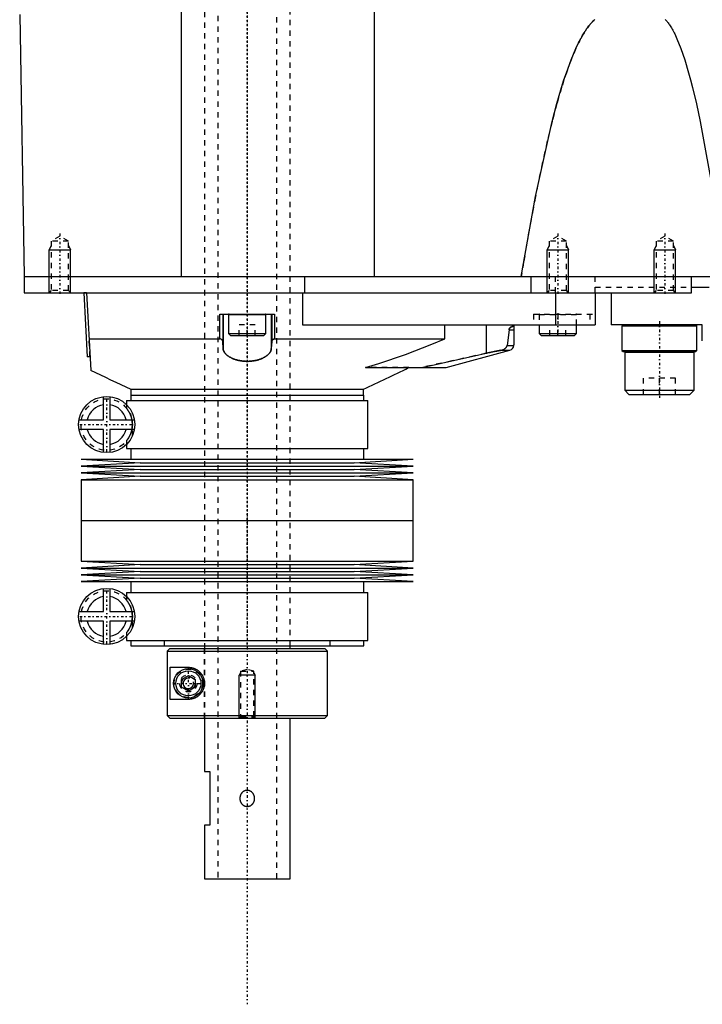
# Model space of a CAD drawing. Extents: x -392 to 140, y -99 to 428.
# Tile 1 of 5: x -392 to -265, y -99 to 85. Entities that reach past the tile are written whole.
import ezdxf

# ---------------------------------------------------------------- set-up
doc = ezdxf.new("R2010")
doc.units = 0
doc.linetypes.add('CENTER', pattern=[1.5, 0.45, -0.5, 0.05, -0.5])
doc.linetypes.add('DASHED', pattern=[2, 1, -1])
for name, color, linetype in [('AM_0', 7, 'CONTINUOUS'), ('AM_10', 7, 'CONTINUOUS'), ('AM_3', 7, 'DASHED'), ('AM_7', 7, 'CENTER')]:
    doc.layers.add(name, color=color, linetype=linetype)

msp = doc.modelspace()

# ---------------------------------------------------------------- linework, layer by layer
at = {"layer": 'AM_0', "color": 7, "linetype": 'CONTINUOUS'}
for p, q in [((-326.23, 36.5), (-326.23, 207.93)), ((-362.3, 36.5), (-362.3, 177.66)), ((-392.5, 85.5), (-391.64, 36.5)), ((-391.64, 36.5), (-391.64, 33.5)), ((-391.64, 36.5), (-169, 36.5)), ((-339.22, 33.5), (-339.22, 36.5)), ((-297, 36.5), (-297, 33.5)), ((-267, 33.5), (-267, 36.5)), ((-391.64, 33.5), (-267, 33.5)), ((-383, 33.5), (-383.01, 33.51)), ((-380, 33.5), (-380.5, 33.47)), ((-380.5, 33.47), (-379.87, 21.49)), ((-380, 33.5), (-379.24, 19.05)), ((-339.65, 33.5), (-339.65, 27.5)), ((-292.45, 33.5), (-292.45, 27.5)), ((-285, 33.5), (-285, 27.5)), ((-282, 33.5), (-282, 27.5)), ((-267, 34.5), (-263.7, 34.5)), ((-355.09, 24.89), (-355.09, 29.5)), ((-355.09, 29.5), (-344.91, 29.5)), ((-354.57, 29.5), (-354.57, 24.4)), ((-354.5, 29.5), (-354.5, 23.07)), ((-345.5, 29.5), (-345.5, 23.07)), ((-345.43, 29.5), (-345.43, 24.4)), ((-344.91, 29.5), (-344.91, 24.89)), ((-353.5, 29.4), (-353.5, 25.9)), ((-353.5, 29.4), (-346.5, 29.4)), ((-346.5, 25.9), (-346.5, 29.4)), ((-353.5, 25.9), (-353.1, 25.5)), ((-353.5, 25.9), (-346.5, 25.9)), ((-346.9, 25.5), (-346.5, 25.9)), ((-339.65, 27.5), (-285, 27.5)), ((-313.1, 24.89), (-313.1, 27.5)), ((-305.34, 27.5), (-305.34, 22.2)), ((-301.1, 26.57), (-301.47, 23.63)), ((-301.1, 26.57), (-300.19, 26.57)), ((-300.19, 27.5), (-300.19, 23.77)), ((-295.5, 27.5), (-295.5, 25.9)), ((-295.5, 25.9), (-295.1, 25.5)), ((-295.5, 25.9), (-288.5, 25.9)), ((-288.9, 25.5), (-288.5, 25.9)), ((-288.5, 25.9), (-288.5, 27.5)), ((-265, 27.5), (-282, 27.5)), ((-279.8, 27.5), (-280, 27.3)), ((-280, 27.3), (-280, 22.7)), ((-280, 27.3), (-266, 27.3)), ((-266, 27.3), (-266.2, 27.5)), ((-266, 22.7), (-266, 27.3)), ((-265, 24.5), (-265, 27.5)), ((-379.55, 24.89), (-355.09, 24.89)), ((-354.5, 23.07), (-354.57, 24.4)), ((-353.1, 25.5), (-346.9, 25.5)), ((-345.43, 24.4), (-345.5, 23.07)), ((-344.91, 24.89), (-313.1, 24.89)), ((-295.1, 25.5), (-288.9, 25.5)), ((-312.87, 19.54), (-300.94, 22.73)), ((-302.63, 22.73), (-305.34, 22.2)), ((-302.63, 22.73), (-300.94, 22.73)), ((-301.47, 23.63), (-300.2, 23.63)), ((-300.2, 23.63), (-300.19, 23.77)), ((-280, 22.7), (-279.8, 22.5)), ((-280, 22.7), (-266, 22.7)), ((-279.8, 22.5), (-266.2, 22.5)), ((-279.4, 22.5), (-279.5, 22.4)), ((-279.5, 22.4), (-279.5, 15.3)), ((-279.5, 22.4), (-266.5, 22.4)), ((-266.5, 22.4), (-266.6, 22.5)), ((-266.5, 15.3), (-266.5, 22.4)), ((-266.2, 22.5), (-266, 22.7)), ((-379.37, 21.52), (-379.87, 21.49)), ((-327.92, 19.5), (-313.13, 19.5)), ((-317.83, 19.5), (-317.5, 19.54)), ((-317.5, 19.54), (-312.87, 19.54)), ((-313.13, 19.5), (-312.87, 19.54)), ((-371.74, 15.5), (-371.72, 14.36)), ((-371.74, 15.5), (-328.26, 15.5)), ((-328.28, 14.36), (-328.26, 15.5)), ((-279.5, 15.3), (-278.7, 14.5)), ((-279.5, 15.3), (-266.5, 15.3)), ((-267.3, 14.5), (-266.5, 15.3)), ((-376.85, 9.76), (-376.85, 14.08)), ((-375.65, 14.08), (-375.65, 9.76)), ((-372.55, 13.36), (-372.55, 12.58)), ((-372.55, 13.36), (-327.45, 13.36)), ((-371.75, 14.36), (-371.75, 13.36)), ((-371.75, 14.36), (-328.25, 14.36)), ((-328.25, 13.36), (-328.25, 14.36)), ((-327.45, 4.36), (-327.45, 13.36)), ((-278.7, 14.5), (-267.3, 14.5)), ((-381.42, 9.76), (-376.85, 9.76)), ((-375.65, 9.76), (-371.08, 9.76)), ((-376.85, 7.96), (-381.42, 7.96)), ((-376.85, 3.64), (-376.85, 7.96)), ((-375.65, 7.96), (-375.65, 3.64)), ((-371.08, 7.96), (-375.65, 7.96)), ((-372.55, 5.14), (-372.55, 4.36)), ((-372.55, 4.36), (-327.45, 4.36)), ((-371.75, 4.36), (-371.75, 2.36)), ((-328.25, 2.36), (-328.25, 4.36)), ((-381, 2.36), (-370, 1.72)), ((-381, 2.36), (-319, 2.36)), ((-330, 1.72), (-319, 2.36)), ((-370, 1.72), (-381, 1.09)), ((-381, 1.09), (-370, 0.45)), ((-381, 1.09), (-319, 1.09)), ((-370, 0.45), (-381, -0.18)), ((-370, 1.72), (-330, 1.72)), ((-370, 0.45), (-330, 0.45)), ((-319, 1.09), (-330, 1.72)), ((-330, 0.45), (-319, 1.09)), ((-319, -0.18), (-330, 0.45)), ((-381, -0.18), (-370, -0.81)), ((-381, -0.18), (-319, -0.18)), ((-370, -0.81), (-381, -1.45)), ((-381, -1.45), (-381, -9.07)), ((-381, -1.45), (-319, -1.45)), ((-370, -0.81), (-330, -0.81)), ((-330, -0.81), (-319, -0.18)), ((-319, -1.45), (-330, -0.81)), ((-319, -9.07), (-319, -1.45)), ((-381, -9.07), (-319, -9.07)), ((-381, -9.07), (-381, -16.69)), ((-381, -9.07), (-319, -9.07)), ((-319, -16.69), (-319, -9.07)), ((-381, -16.69), (-370, -17.32)), ((-381, -16.69), (-319, -16.69)), ((-370, -17.32), (-381, -17.96)), ((-381, -17.96), (-370, -18.59)), ((-381, -17.96), (-319, -17.96)), ((-370, -17.32), (-330, -17.32)), ((-330, -17.32), (-319, -16.69)), ((-319, -17.96), (-330, -17.32)), ((-330, -18.59), (-319, -17.96)), ((-370, -18.59), (-381, -19.23)), ((-381, -19.23), (-370, -19.86)), ((-381, -19.23), (-319, -19.23)), ((-370, -19.86), (-381, -20.5)), ((-370, -18.59), (-330, -18.59)), ((-370, -19.86), (-330, -19.86)), ((-319, -19.23), (-330, -18.59)), ((-330, -19.86), (-319, -19.23)), ((-319, -20.5), (-330, -19.86)), ((-381, -20.5), (-319, -20.5)), ((-376.85, -26.1), (-376.85, -21.78)), ((-375.65, -21.78), (-375.65, -26.1)), ((-371.75, -20.5), (-371.75, -22.5)), ((-328.25, -22.5), (-328.25, -20.5)), ((-372.55, -22.5), (-372.55, -23.28)), ((-372.55, -22.5), (-327.45, -22.5)), ((-327.45, -31.5), (-327.45, -22.5)), ((-381.42, -26.1), (-376.85, -26.1)), ((-375.65, -26.1), (-371.08, -26.1)), ((-376.85, -27.9), (-381.42, -27.9)), ((-376.85, -32.22), (-376.85, -27.9)), ((-375.65, -27.9), (-375.65, -32.22)), ((-371.08, -27.9), (-375.65, -27.9)), ((-372.55, -30.72), (-372.55, -31.5)), ((-372.55, -31.5), (-327.45, -31.5)), ((-371.75, -31.5), (-371.75, -32.5)), ((-371.75, -32.5), (-328.25, -32.5)), ((-364.48, -33), (-364.98, -33.5)), ((-364.48, -33), (-335.5, -33)), ((-358, -32.5), (-358, -33)), ((-342, -33), (-342, -32.5)), ((-335, -33.5), (-335.5, -33)), ((-328.25, -32.5), (-328.25, -31.5)), ((-364.98, -33.5), (-335, -33.5)), ((-364.98, -33.5), (-364.98, -45.5)), ((-335, -45.5), (-335, -33.5)), ((-364.39, -36.5), (-361, -36.5)), ((-364.39, -42.5), (-364.39, -36.5)), ((-362.25, -38.78), (-361, -38.06)), ((-361, -38.06), (-359.75, -38.78)), ((-362.25, -40.22), (-362.25, -38.78)), ((-361, -40.94), (-362.25, -40.22)), ((-359.75, -40.22), (-361, -40.94)), ((-359.75, -38.78), (-359.75, -40.22)), ((-361, -42.5), (-364.39, -42.5)), ((-364.98, -45.5), (-335, -45.5)), ((-364.48, -46), (-364.98, -45.5)), ((-335.5, -46), (-335, -45.5)), ((-364.48, -46), (-335.5, -46)), ((-358, -46), (-358, -56)), ((-342, -76), (-342, -46)), ((-358, -56), (-357, -56)), ((-357, -56), (-357, -66)), ((-358, -66), (-358, -76)), ((-357, -66), (-358, -66)), ((-358, -76), (-342, -76))]:
    msp.add_line(p, q, dxfattribs=at)
for points in [[(-298.83, 36.5, 0), (-296.17, 51.46, 0), (-293.06, 65.49, 0), (-292.17, 68.82, 0), (-291.28, 71.84, 0), (-290.84, 73.24, 0), (-290.39, 74.57, 0), (-289.51, 76.99, 0), (-288.62, 79.11, 0), (-288.1, 80.2, 0), (-287.95, 80.5, 0), (-287.8, 80.78, 0), (-287.73, 80.92, 0), (-287.65, 81.06, 0), (-287.5, 81.33, 0), (-287.36, 81.59, 0), (-287.21, 81.84, 0), (-287.06, 82.08, 0), (-286.91, 82.32, 0), (-286.84, 82.43, 0), (-286.76, 82.55, 0), (-286.61, 82.77, 0), (-286.47, 82.98, 0), (-286.32, 83.18, 0), (-286.17, 83.37, 0), (-286.02, 83.56, 0), (-285.95, 83.65, 0), (-285.87, 83.73, 0), (-285.72, 83.9, 0), (-285.58, 84.06, 0), (-285.5, 84.14, 0), (-285.43, 84.21, 0), (-285.28, 84.36, 0), (-285.13, 84.49, 0), (-285.06, 84.55, 0)], [(-271.91, 84.55, 0), (-271.85, 84.49, 0), (-271.73, 84.35, 0), (-271.61, 84.21, 0), (-271.55, 84.14, 0), (-271.49, 84.06, 0), (-271.37, 83.9, 0), (-271.25, 83.73, 0), (-271.19, 83.64, 0), (-271.13, 83.56, 0), (-271.01, 83.37, 0), (-270.88, 83.18, 0), (-270.76, 82.97, 0), (-270.64, 82.76, 0), (-270.52, 82.55, 0), (-270.46, 82.43, 0), (-270.4, 82.32, 0), (-270.28, 82.08, 0), (-270.16, 81.84, 0), (-269.73, 80.92, 0), (-269.01, 79.1, 0), (-268.28, 76.98, 0), (-267.56, 74.56, 0), (-267.2, 73.24, 0), (-266.83, 71.84, 0), (-266.11, 68.81, 0), (-265.38, 65.48, 0), (-262.85, 51.46, 0)], [(-301.1, 26.57, 0), (-301.1, 26.57, 0), (-301.1, 26.58, 0), (-301.1, 26.58, 0), (-301.1, 26.58, 0), (-301.1, 26.58, 0), (-301.1, 26.59, 0), (-301.1, 26.59, 0), (-301.1, 26.59, 0), (-301.09, 26.6, 0), (-301.09, 26.6, 0), (-301.09, 26.6, 0), (-301.09, 26.6, 0), (-301.09, 26.61, 0), (-301.09, 26.61, 0), (-301.09, 26.61, 0), (-301.09, 26.62, 0), (-301.09, 26.62, 0), (-301.09, 26.62, 0), (-301.09, 26.62, 0), (-301.09, 26.63, 0), (-301.09, 26.63, 0), (-301.09, 26.63, 0), (-301.08, 26.64, 0), (-301.08, 26.66, 0), (-301.07, 26.68, 0), (-301.07, 26.7, 0), (-301.06, 26.71, 0), (-301.05, 26.73, 0), (-301.05, 26.74, 0), (-301.05, 26.74, 0), (-301.04, 26.76, 0), (-301.03, 26.77, 0), (-301.02, 26.79, 0), (-301.01, 26.8, 0), (-301.01, 26.81, 0), (-301, 26.82, 0), (-301, 26.83, 0), (-300.99, 26.84, 0), (-300.98, 26.85, 0), (-300.97, 26.86, 0), (-300.97, 26.86, 0), (-300.96, 26.88, 0), (-300.95, 26.89, 0), (-300.94, 26.9, 0), (-300.94, 26.9, 0), (-300.93, 26.91, 0), (-300.92, 26.93, 0), (-300.91, 26.94, 0), (-300.9, 26.95, 0), (-300.88, 26.96, 0), (-300.88, 26.96, 0), (-300.87, 26.97, 0), (-300.86, 26.98, 0), (-300.85, 26.99, 0), (-300.8, 27.03, 0), (-300.72, 27.08, 0), (-300.64, 27.12, 0), (-300.56, 27.16, 0), (-300.53, 27.17, 0), (-300.49, 27.19, 0), (-300.42, 27.2, 0), (-300.37, 27.22, 0), (-300.32, 27.22, 0), (-300.28, 27.22, 0), (-300.24, 27.21, 0), (-300.23, 27.2, 0), (-300.22, 27.19, 0), (-300.2, 27.17, 0), (-300.19, 27.13, 0), (-300.19, 27.11, 0)], [(-354.57, 24.4, 0), (-354.57, 24.42, 0), (-354.58, 24.45, 0), (-354.58, 24.48, 0), (-354.59, 24.49, 0), (-354.6, 24.51, 0), (-354.61, 24.54, 0), (-354.63, 24.57, 0), (-354.65, 24.6, 0), (-354.67, 24.63, 0), (-354.7, 24.66, 0), (-354.71, 24.67, 0), (-354.73, 24.69, 0), (-354.76, 24.71, 0), (-354.8, 24.74, 0), (-354.83, 24.77, 0), (-354.87, 24.79, 0), (-354.92, 24.82, 0), (-354.94, 24.83, 0), (-354.96, 24.84, 0), (-355.01, 24.86, 0), (-355.07, 24.88, 0), (-355.09, 24.89, 0)], [(-344.91, 24.89, 0), (-344.93, 24.88, 0), (-344.99, 24.86, 0), (-345.04, 24.84, 0), (-345.06, 24.83, 0), (-345.08, 24.82, 0), (-345.12, 24.79, 0), (-345.17, 24.77, 0), (-345.2, 24.74, 0), (-345.24, 24.71, 0), (-345.27, 24.69, 0), (-345.29, 24.67, 0), (-345.3, 24.66, 0), (-345.33, 24.63, 0), (-345.35, 24.6, 0), (-345.37, 24.57, 0), (-345.39, 24.54, 0), (-345.4, 24.51, 0), (-345.41, 24.49, 0), (-345.42, 24.48, 0), (-345.42, 24.45, 0), (-345.43, 24.42, 0), (-345.43, 24.4, 0)], [(-327.92, 19.5, 0), (-325.41, 20.24, 0), (-320.43, 21.93, 0), (-315.52, 23.86, 0), (-313.1, 24.89, 0)], [(-345.5, 23.07, 0), (-345.5, 23.03, 0), (-345.51, 22.97, 0), (-345.52, 22.91, 0), (-345.53, 22.87, 0), (-345.53, 22.84, 0), (-345.55, 22.78, 0), (-345.57, 22.71, 0), (-345.59, 22.65, 0), (-345.62, 22.59, 0), (-345.65, 22.52, 0), (-345.67, 22.49, 0), (-345.68, 22.46, 0), (-345.72, 22.4, 0), (-345.76, 22.33, 0), (-345.8, 22.27, 0), (-345.85, 22.21, 0), (-345.9, 22.15, 0), (-345.92, 22.12, 0), (-345.95, 22.09, 0), (-346.01, 22.03, 0), (-346.06, 21.97, 0), (-346.09, 21.94, 0), (-346.13, 21.91, 0), (-346.19, 21.85, 0), (-346.26, 21.79, 0), (-346.29, 21.77, 0), (-346.33, 21.74, 0), (-346.4, 21.68, 0), (-346.48, 21.63, 0), (-346.56, 21.57, 0), (-346.65, 21.52, 0), (-346.73, 21.47, 0), (-346.78, 21.44, 0), (-346.82, 21.42, 0), (-346.91, 21.37, 0), (-347.01, 21.32, 0), (-347.1, 21.27, 0), (-347.21, 21.22, 0), (-347.31, 21.18, 0), (-347.36, 21.16, 0), (-347.41, 21.14, 0), (-347.52, 21.09, 0), (-347.63, 21.05, 0), (-347.75, 21.02, 0), (-347.86, 20.98, 0), (-347.98, 20.95, 0), (-348.04, 20.93, 0), (-348.1, 20.91, 0), (-348.22, 20.88, 0), (-348.34, 20.85, 0), (-348.47, 20.83, 0), (-348.6, 20.8, 0), (-348.72, 20.78, 0), (-348.79, 20.77, 0), (-348.85, 20.76, 0), (-348.99, 20.74, 0), (-349.12, 20.72, 0), (-349.25, 20.71, 0), (-349.39, 20.7, 0), (-349.52, 20.69, 0), (-349.59, 20.68, 0), (-349.66, 20.68, 0), (-349.79, 20.67, 0), (-349.93, 20.67, 0), (-350, 20.67, 0), (-350.07, 20.67, 0), (-350.2, 20.67, 0), (-350.34, 20.68, 0), (-350.41, 20.68, 0), (-350.48, 20.69, 0), (-350.61, 20.7, 0), (-350.75, 20.71, 0), (-350.88, 20.72, 0), (-351.01, 20.74, 0), (-351.15, 20.76, 0), (-351.21, 20.77, 0), (-351.28, 20.78, 0), (-351.4, 20.8, 0), (-351.53, 20.82, 0), (-351.66, 20.85, 0), (-351.78, 20.88, 0), (-351.9, 20.91, 0), (-351.96, 20.93, 0), (-352.02, 20.95, 0), (-352.14, 20.98, 0), (-352.25, 21.02, 0), (-352.37, 21.05, 0), (-352.48, 21.09, 0), (-352.59, 21.14, 0), (-352.64, 21.16, 0), (-352.69, 21.18, 0), (-352.79, 21.22, 0), (-352.89, 21.27, 0), (-352.99, 21.32, 0), (-353.09, 21.37, 0), (-353.18, 21.42, 0), (-353.22, 21.44, 0), (-353.27, 21.47, 0), (-353.35, 21.52, 0), (-353.44, 21.57, 0), (-353.52, 21.63, 0), (-353.6, 21.68, 0), (-353.67, 21.74, 0), (-353.71, 21.77, 0), (-353.74, 21.79, 0), (-353.81, 21.85, 0), (-353.87, 21.91, 0), (-353.91, 21.94, 0), (-353.94, 21.97, 0), (-353.99, 22.03, 0), (-354.05, 22.09, 0), (-354.08, 22.12, 0), (-354.1, 22.15, 0), (-354.15, 22.21, 0), (-354.2, 22.27, 0), (-354.24, 22.33, 0), (-354.28, 22.4, 0), (-354.32, 22.46, 0), (-354.33, 22.49, 0), (-354.35, 22.52, 0), (-354.38, 22.59, 0), (-354.41, 22.65, 0), (-354.43, 22.71, 0), (-354.45, 22.78, 0), (-354.47, 22.84, 0), (-354.47, 22.87, 0), (-354.48, 22.91, 0), (-354.49, 22.97, 0), (-354.5, 23.03, 0), (-354.5, 23.07, 0)], [(-317.5, 19.54, 0), (-315.65, 19.91, 0), (-311.77, 20.75, 0), (-307.57, 21.69, 0), (-305.34, 22.2, 0)], [(-302.63, 22.73, 0), (-302.58, 22.74, 0), (-302.47, 22.77, 0), (-302.37, 22.8, 0), (-302.32, 22.81, 0), (-302.27, 22.83, 0), (-302.18, 22.87, 0), (-302.1, 22.91, 0), (-302.01, 22.95, 0), (-301.94, 23, 0), (-301.87, 23.04, 0), (-301.83, 23.07, 0), (-301.8, 23.09, 0), (-301.74, 23.15, 0), (-301.69, 23.2, 0), (-301.64, 23.26, 0), (-301.61, 23.29, 0), (-301.6, 23.3, 0), (-301.6, 23.31, 0), (-301.59, 23.31, 0), (-301.59, 23.32, 0), (-301.58, 23.33, 0), (-301.58, 23.34, 0), (-301.57, 23.35, 0), (-301.56, 23.36, 0), (-301.56, 23.37, 0), (-301.55, 23.37, 0), (-301.55, 23.38, 0), (-301.55, 23.39, 0), (-301.54, 23.4, 0), (-301.54, 23.4, 0), (-301.54, 23.41, 0), (-301.53, 23.42, 0), (-301.52, 23.43, 0), (-301.52, 23.44, 0), (-301.52, 23.44, 0), (-301.51, 23.45, 0), (-301.51, 23.47, 0), (-301.5, 23.48, 0), (-301.5, 23.49, 0), (-301.5, 23.5, 0), (-301.49, 23.51, 0), (-301.49, 23.51, 0), (-301.49, 23.53, 0), (-301.48, 23.54, 0), (-301.48, 23.55, 0), (-301.48, 23.57, 0), (-301.47, 23.58, 0), (-301.47, 23.59, 0), (-301.47, 23.59, 0), (-301.47, 23.61, 0), (-301.47, 23.62, 0), (-301.47, 23.63, 0)], [(-361, -36.5, 0), (-360.97, -36.5, 0), (-360.9, -36.5, 0), (-360.83, -36.5, 0), (-360.8, -36.51, 0), (-360.76, -36.51, 0), (-360.69, -36.52, 0), (-360.62, -36.52, 0), (-360.55, -36.53, 0), (-360.47, -36.55, 0), (-360.4, -36.56, 0), (-360.36, -36.57, 0), (-360.33, -36.58, 0), (-360.25, -36.59, 0), (-360.18, -36.62, 0), (-360.1, -36.64, 0), (-360.03, -36.66, 0), (-359.95, -36.69, 0), (-359.92, -36.7, 0), (-359.88, -36.72, 0), (-359.8, -36.75, 0), (-359.73, -36.78, 0), (-359.69, -36.8, 0), (-359.65, -36.82, 0), (-359.58, -36.86, 0), (-359.51, -36.9, 0), (-359.47, -36.92, 0), (-359.44, -36.94, 0), (-359.36, -36.99, 0), (-359.29, -37.03, 0), (-359.22, -37.08, 0), (-359.16, -37.13, 0), (-359.09, -37.19, 0), (-359.06, -37.22, 0), (-359.02, -37.24, 0), (-358.96, -37.3, 0), (-358.89, -37.36, 0), (-358.83, -37.43, 0), (-358.77, -37.49, 0), (-358.71, -37.56, 0), (-358.69, -37.59, 0), (-358.66, -37.63, 0), (-358.6, -37.7, 0), (-358.55, -37.77, 0), (-358.49, -37.85, 0), (-358.44, -37.93, 0), (-358.39, -38.02, 0), (-358.37, -38.06, 0), (-358.34, -38.1, 0), (-358.3, -38.19, 0), (-358.26, -38.28, 0), (-358.22, -38.37, 0), (-358.18, -38.47, 0), (-358.15, -38.56, 0), (-358.13, -38.61, 0), (-358.12, -38.66, 0), (-358.09, -38.76, 0), (-358.07, -38.86, 0), (-358.05, -38.95, 0), (-358.03, -39.05, 0), (-358.02, -39.15, 0), (-358.01, -39.2, 0), (-358.01, -39.25, 0), (-358, -39.35, 0), (-358, -39.45, 0), (-358, -39.5, 0), (-358, -39.55, 0), (-358, -39.65, 0), (-358.01, -39.75, 0), (-358.01, -39.8, 0), (-358.02, -39.85, 0), (-358.03, -39.95, 0), (-358.05, -40.05, 0), (-358.07, -40.14, 0), (-358.09, -40.24, 0), (-358.12, -40.34, 0), (-358.13, -40.39, 0), (-358.15, -40.44, 0), (-358.18, -40.53, 0), (-358.22, -40.63, 0), (-358.26, -40.72, 0), (-358.3, -40.81, 0), (-358.34, -40.9, 0), (-358.37, -40.94, 0), (-358.39, -40.98, 0), (-358.44, -41.07, 0), (-358.49, -41.15, 0), (-358.55, -41.23, 0), (-358.6, -41.3, 0), (-358.66, -41.37, 0), (-358.69, -41.41, 0), (-358.71, -41.44, 0), (-358.77, -41.51, 0), (-358.83, -41.57, 0), (-358.89, -41.64, 0), (-358.96, -41.7, 0), (-359.02, -41.76, 0), (-359.06, -41.78, 0), (-359.09, -41.81, 0), (-359.16, -41.87, 0), (-359.22, -41.92, 0), (-359.29, -41.97, 0), (-359.36, -42.01, 0), (-359.44, -42.06, 0), (-359.47, -42.08, 0), (-359.51, -42.1, 0), (-359.58, -42.14, 0), (-359.65, -42.18, 0), (-359.69, -42.2, 0), (-359.73, -42.22, 0), (-359.8, -42.25, 0), (-359.88, -42.28, 0), (-359.92, -42.3, 0), (-359.95, -42.31, 0), (-360.03, -42.34, 0), (-360.1, -42.36, 0), (-360.18, -42.38, 0), (-360.25, -42.41, 0), (-360.33, -42.42, 0), (-360.36, -42.43, 0), (-360.4, -42.44, 0), (-360.47, -42.45, 0), (-360.55, -42.47, 0), (-360.62, -42.48, 0), (-360.69, -42.48, 0), (-360.76, -42.49, 0), (-360.8, -42.49, 0), (-360.83, -42.5, 0), (-360.9, -42.5, 0), (-360.97, -42.5, 0), (-361, -42.5, 0)]]:
    msp.add_polyline3d(points, dxfattribs=at)
for centre, radius in [((-376.25, 8.86), 5.25), ((-376.25, -27), 5.25), ((-361, -39.5), 2.75), ((-361, -39.5), 2.35)]:
    msp.add_circle(centre, radius, dxfattribs=at)
for centre, radius, start, end in [((-353.4, 29.4), 0.1, 90, 180), ((-346.6, 29.4), 0.1, 0, 90), ((-301.2, 23.7), 1, 285, 356.0132), ((-244.95, 293.03), 305.13, 243.8873, 245.4452), ((-455.06, 293.03), 305.13, 294.5548, 296.3039), ((-376.25, 8.86), 3.75, 99.2069, 166.1135), ((-376.25, 8.86), 3.75, 13.8865, 80.7931), ((-376.25, 8.86), 3.75, 193.8865, 260.7931), ((-376.25, 8.86), 3.75, 279.2069, 346.1135), ((-376.25, -27), 3.75, 99.2069, 166.1135), ((-376.25, -27), 3.75, 13.8865, 80.7931), ((-376.25, -27), 3.75, 193.8865, 260.7931), ((-376.25, -27), 3.75, 279.2069, 346.1135)]:
    msp.add_arc(centre, radius, start, end, dxfattribs=at)
at = {"layer": 'AM_10', "color": 7, "linetype": 'CONTINUOUS'}
for p, q in [((-386.62, 42.3), (-387, 41.5)), ((-387, 33.5), (-387, 41.5)), ((-387, 41.5), (-383, 41.5)), ((-383.38, 42.3), (-383, 41.5)), ((-383, 33.5), (-383, 41.5)), ((-293.62, 42.3), (-294, 41.5)), ((-294, 33.5), (-294, 41.5)), ((-294, 41.5), (-290, 41.5)), ((-290.38, 42.3), (-290, 41.5)), ((-290, 33.5), (-290, 41.5)), ((-273.62, 42.3), (-274, 41.5)), ((-274, 33.5), (-274, 41.5)), ((-274, 41.5), (-270, 41.5)), ((-270.38, 42.3), (-270, 41.5)), ((-270, 33.5), (-270, 41.5)), ((-351.23, -37.53), (-351.5, -38)), ((-348.5, -38), (-351.5, -38)), ((-351.5, -46), (-351.5, -38)), ((-348.77, -37.53), (-348.5, -38)), ((-348.5, -46), (-348.5, -38))]:
    msp.add_line(p, q, dxfattribs=at)
msp.add_arc((-361, -39.5), 0.974, 75, 15, dxfattribs=at)
at = {"layer": 'AM_3', "color": 6, "linetype": 'DASHED'}
for p, q in [((-355.5, 393.25), (-355.5, -76)), ((-344.5, -76), (-344.5, 393.25)), ((-358, 380), (-358, -32.5)), ((-342, -32.5), (-342, 380)), ((-385, 44.04), (-386.62, 43.1)), ((-386.62, 43.1), (-386.62, 33.88)), ((-383.38, 43.1), (-386.62, 43.1)), ((-383.38, 43.1), (-385, 44.04)), ((-383.38, 33.88), (-383.38, 43.1)), ((-292, 44.04), (-293.62, 43.1)), ((-293.62, 43.1), (-293.62, 33.88)), ((-290.38, 43.1), (-293.62, 43.1)), ((-290.38, 43.1), (-292, 44.04)), ((-290.38, 33.88), (-290.38, 43.1)), ((-272, 44.04), (-273.62, 43.1)), ((-273.62, 43.1), (-273.62, 33.88)), ((-270.38, 43.1), (-273.62, 43.1)), ((-270.38, 43.1), (-272, 44.04)), ((-270.38, 33.88), (-270.38, 43.1)), ((-292.41, 33.5), (-292.41, 36.5)), ((-285, 33.5), (-285, 36.5)), ((-386.62, 33.88), (-387, 33.5)), ((-383.38, 33.88), (-386.62, 33.88)), ((-383.01, 33.51), (-383.38, 33.88)), ((-293.62, 33.88), (-294, 33.5)), ((-290.38, 33.88), (-293.62, 33.88)), ((-290, 33.5), (-290.38, 33.88)), ((-285, 34.5), (-267, 34.5)), ((-273.62, 33.88), (-274, 33.5)), ((-270.38, 33.88), (-273.62, 33.88)), ((-270, 33.5), (-270.38, 33.88)), ((-296.54, 29.5), (-296.54, 27.5)), ((-296.54, 29.5), (-285, 29.5)), ((-291.99, 29.5), (-291.99, 27.5)), ((-286, 29.5), (-286, 27.5)), ((-295.5, 29.4), (-295.5, 27.5)), ((-295.5, 29.4), (-288.5, 29.4)), ((-288.5, 27.5), (-288.5, 29.4)), ((-351.5, 25.5), (-351.5, 27.5)), ((-348.5, 27.5), (-351.5, 27.5)), ((-350, 25.5), (-350, 27.5)), ((-348.5, 25.5), (-348.5, 27.5)), ((-293.5, 25.5), (-293.5, 27.5)), ((-292, 25.5), (-292, 27.5)), ((-290.5, 25.5), (-290.5, 27.5)), ((-379.37, 21.52), (-379.55, 24.89)), ((-319.84, 19.5), (-327.92, 19.5)), ((-276, 14.5), (-276, 17.5)), ((-270, 17.5), (-276, 17.5)), ((-273, 14.5), (-273, 17.5)), ((-270, 14.5), (-270, 17.5)), ((-372.55, 12.58), (-372.55, 11.92)), ((-371.44, 6.77), (-371.44, 10.95)), ((-372.55, 5.8), (-372.55, 5.14)), ((-372.55, -23.28), (-372.55, -23.94)), ((-371.44, -29.09), (-371.44, -24.91)), ((-372.55, -30.06), (-372.55, -30.72)), ((-365.5, -31.5), (-365.5, -32.5)), ((-358, -33), (-358, -46)), ((-357.96, -46), (-357.96, -33)), ((-334.5, -32.5), (-334.5, -31.5)), ((-350, -36.92), (-351.23, -37.25)), ((-351.23, -37.25), (-351.23, -45.73)), ((-351.23, -37.25), (-348.77, -37.25)), ((-348.77, -37.25), (-350, -36.92)), ((-348.77, -45.73), (-348.77, -37.25)), ((-351.23, -45.73), (-351.5, -46)), ((-351.23, -45.73), (-348.77, -45.73)), ((-348.5, -46), (-348.77, -45.73))]:
    msp.add_line(p, q, dxfattribs=at)
for points in [[(-285.06, 84.55, 0), (-285.13, 84.49, 0), (-285.28, 84.36, 0), (-285.43, 84.21, 0), (-285.5, 84.14, 0), (-285.58, 84.06, 0), (-285.72, 83.9, 0), (-285.87, 83.73, 0), (-285.95, 83.65, 0), (-286.02, 83.56, 0), (-286.17, 83.37, 0), (-286.32, 83.18, 0), (-286.47, 82.98, 0), (-286.61, 82.77, 0), (-286.76, 82.55, 0), (-286.84, 82.43, 0), (-286.91, 82.32, 0), (-287.06, 82.08, 0), (-287.21, 81.84, 0), (-287.36, 81.59, 0), (-287.5, 81.33, 0), (-287.65, 81.06, 0), (-287.73, 80.92, 0), (-287.8, 80.78, 0), (-287.95, 80.5, 0), (-288.1, 80.2, 0), (-288.62, 79.11, 0), (-289.51, 76.99, 0), (-290.39, 74.57, 0), (-290.84, 73.24, 0), (-291.28, 71.84, 0), (-292.17, 68.82, 0), (-293.06, 65.49, 0), (-293.95, 61.86, 0), (-294.84, 57.93, 0), (-295.72, 53.69, 0), (-296.17, 51.46, 0), (-296.61, 49.16, 0), (-297.5, 44.32, 0), (-298.38, 39.18, 0), (-298.83, 36.5, 0)], [(-300.19, 27.11, 0), (-300.19, 27.13, 0), (-300.2, 27.16, 0), (-300.21, 27.19, 0), (-300.22, 27.2, 0), (-300.23, 27.2, 0), (-300.26, 27.21, 0), (-300.3, 27.22, 0), (-300.34, 27.22, 0), (-300.39, 27.21, 0), (-300.44, 27.2, 0), (-300.47, 27.19, 0), (-300.5, 27.18, 0), (-300.57, 27.16, 0), (-300.65, 27.12, 0), (-300.72, 27.08, 0), (-300.8, 27.03, 0), (-300.84, 27, 0), (-300.85, 26.99, 0), (-300.87, 26.98, 0), (-300.87, 26.97, 0), (-300.88, 26.97, 0), (-300.89, 26.96, 0), (-300.9, 26.94, 0), (-300.9, 26.94, 0), (-300.91, 26.93, 0), (-300.92, 26.92, 0), (-300.93, 26.91, 0), (-300.94, 26.91, 0), (-300.94, 26.9, 0), (-300.95, 26.89, 0), (-300.96, 26.87, 0), (-300.98, 26.86, 0), (-300.99, 26.84, 0), (-301, 26.82, 0), (-301.01, 26.81, 0), (-301.01, 26.8, 0), (-301.03, 26.78, 0), (-301.04, 26.76, 0), (-301.05, 26.73, 0), (-301.06, 26.72, 0), (-301.06, 26.72, 0), (-301.06, 26.71, 0), (-301.06, 26.71, 0), (-301.06, 26.71, 0), (-301.06, 26.7, 0), (-301.07, 26.7, 0), (-301.07, 26.69, 0), (-301.07, 26.69, 0), (-301.07, 26.68, 0), (-301.07, 26.68, 0), (-301.07, 26.68, 0), (-301.07, 26.67, 0), (-301.08, 26.67, 0), (-301.08, 26.67, 0), (-301.08, 26.66, 0), (-301.08, 26.66, 0), (-301.08, 26.65, 0), (-301.08, 26.65, 0), (-301.08, 26.65, 0), (-301.08, 26.64, 0), (-301.09, 26.64, 0), (-301.09, 26.63, 0), (-301.09, 26.63, 0), (-301.09, 26.62, 0), (-301.09, 26.62, 0), (-301.09, 26.62, 0), (-301.09, 26.61, 0), (-301.09, 26.61, 0), (-301.09, 26.6, 0), (-301.09, 26.6, 0), (-301.1, 26.59, 0), (-301.1, 26.59, 0), (-301.1, 26.58, 0), (-301.1, 26.58, 0), (-301.1, 26.57, 0), (-301.1, 26.57, 0)], [(-345.43, 24.4, 0), (-345.43, 24.42, 0), (-345.42, 24.45, 0), (-345.42, 24.48, 0), (-345.41, 24.49, 0), (-345.4, 24.51, 0), (-345.39, 24.54, 0), (-345.37, 24.57, 0), (-345.35, 24.6, 0), (-345.33, 24.63, 0), (-345.3, 24.66, 0), (-345.29, 24.67, 0), (-345.27, 24.69, 0), (-345.24, 24.71, 0), (-345.2, 24.74, 0), (-345.17, 24.77, 0), (-345.13, 24.79, 0), (-345.08, 24.82, 0), (-345.06, 24.83, 0), (-345.04, 24.84, 0), (-344.99, 24.86, 0), (-344.93, 24.88, 0), (-344.91, 24.89, 0)], [(-354.5, 23.07, 0), (-354.5, 23.03, 0), (-354.49, 22.97, 0), (-354.48, 22.91, 0), (-354.47, 22.87, 0), (-354.47, 22.84, 0), (-354.45, 22.78, 0), (-354.43, 22.71, 0), (-354.41, 22.65, 0), (-354.38, 22.59, 0), (-354.35, 22.52, 0), (-354.33, 22.49, 0), (-354.32, 22.46, 0), (-354.28, 22.4, 0), (-354.24, 22.33, 0), (-354.2, 22.27, 0), (-354.15, 22.21, 0), (-354.1, 22.15, 0), (-354.08, 22.12, 0), (-354.05, 22.09, 0), (-353.99, 22.03, 0), (-353.94, 21.97, 0), (-353.91, 21.94, 0), (-353.87, 21.91, 0), (-353.81, 21.85, 0), (-353.74, 21.79, 0), (-353.71, 21.77, 0), (-353.67, 21.74, 0), (-353.6, 21.68, 0), (-353.52, 21.63, 0), (-353.44, 21.57, 0), (-353.35, 21.52, 0), (-353.27, 21.47, 0), (-353.22, 21.44, 0), (-353.18, 21.42, 0), (-353.09, 21.37, 0), (-352.99, 21.32, 0), (-352.9, 21.27, 0), (-352.79, 21.22, 0), (-352.69, 21.18, 0), (-352.64, 21.16, 0), (-352.59, 21.14, 0), (-352.48, 21.09, 0), (-352.37, 21.05, 0), (-352.25, 21.02, 0), (-352.14, 20.98, 0), (-352.02, 20.95, 0), (-351.96, 20.93, 0), (-351.9, 20.91, 0), (-351.78, 20.88, 0), (-351.66, 20.85, 0), (-351.53, 20.83, 0), (-351.4, 20.8, 0), (-351.28, 20.78, 0), (-351.21, 20.77, 0), (-351.15, 20.76, 0), (-351.01, 20.74, 0), (-350.88, 20.72, 0), (-350.75, 20.71, 0), (-350.61, 20.7, 0), (-350.48, 20.69, 0), (-350.41, 20.68, 0), (-350.34, 20.68, 0), (-350.21, 20.67, 0), (-350.07, 20.67, 0), (-350, 20.67, 0), (-349.93, 20.67, 0), (-349.8, 20.67, 0), (-349.66, 20.68, 0), (-349.59, 20.68, 0), (-349.52, 20.69, 0), (-349.39, 20.7, 0), (-349.25, 20.71, 0), (-349.12, 20.72, 0), (-348.99, 20.74, 0), (-348.85, 20.76, 0), (-348.79, 20.77, 0), (-348.72, 20.78, 0), (-348.6, 20.8, 0), (-348.47, 20.82, 0), (-348.34, 20.85, 0), (-348.22, 20.88, 0), (-348.1, 20.91, 0), (-348.04, 20.93, 0), (-347.98, 20.95, 0), (-347.86, 20.98, 0), (-347.75, 21.02, 0), (-347.63, 21.05, 0), (-347.52, 21.09, 0), (-347.41, 21.14, 0), (-347.36, 21.16, 0), (-347.31, 21.18, 0), (-347.21, 21.22, 0), (-347.11, 21.27, 0), (-347.01, 21.32, 0), (-346.91, 21.37, 0), (-346.82, 21.42, 0), (-346.78, 21.44, 0), (-346.73, 21.47, 0), (-346.65, 21.52, 0), (-346.56, 21.57, 0), (-346.48, 21.63, 0), (-346.4, 21.68, 0), (-346.33, 21.74, 0), (-346.29, 21.77, 0), (-346.26, 21.79, 0), (-346.19, 21.85, 0), (-346.13, 21.91, 0), (-346.09, 21.94, 0), (-346.06, 21.97, 0), (-346.01, 22.03, 0), (-345.95, 22.09, 0), (-345.92, 22.12, 0), (-345.9, 22.15, 0), (-345.85, 22.21, 0), (-345.8, 22.27, 0), (-345.76, 22.33, 0), (-345.72, 22.4, 0), (-345.68, 22.46, 0), (-345.67, 22.49, 0), (-345.65, 22.52, 0), (-345.62, 22.59, 0), (-345.59, 22.65, 0), (-345.57, 22.71, 0), (-345.55, 22.78, 0), (-345.53, 22.84, 0), (-345.53, 22.87, 0), (-345.52, 22.91, 0), (-345.51, 22.97, 0), (-345.5, 23.03, 0), (-345.5, 23.07, 0)], [(-305.34, 22.2, 0), (-307.57, 21.69, 0), (-311.77, 20.75, 0), (-315.65, 19.91, 0), (-317.5, 19.54, 0)], [(-305.34, 22.2, 0), (-305.26, 22.22, 0), (-305.09, 22.26, 0), (-304.93, 22.29, 0), (-304.85, 22.31, 0), (-304.77, 22.32, 0), (-304.61, 22.35, 0), (-304.45, 22.39, 0), (-304.3, 22.42, 0), (-304.14, 22.45, 0), (-303.99, 22.48, 0), (-303.91, 22.49, 0), (-303.83, 22.51, 0), (-303.69, 22.54, 0), (-303.54, 22.57, 0), (-303.39, 22.59, 0), (-303.25, 22.62, 0), (-303.11, 22.65, 0), (-303.04, 22.66, 0), (-302.97, 22.67, 0), (-302.83, 22.7, 0), (-302.7, 22.72, 0), (-302.63, 22.73, 0)], [(-372.55, 5.8, 0), (-372.55, 5.81, 0), (-372.51, 5.85, 0), (-372.47, 5.91, 0), (-372.45, 5.92, 0), (-372.44, 5.94, 0), (-372.43, 5.95, 0), (-372.42, 5.96, 0), (-372.4, 5.99, 0), (-372.39, 6.01, 0), (-372.38, 6.02, 0), (-372.37, 6.04, 0), (-372.35, 6.07, 0), (-372.33, 6.1, 0), (-372.31, 6.11, 0), (-372.3, 6.13, 0), (-372.28, 6.16, 0), (-372.26, 6.2, 0), (-372.23, 6.24, 0), (-372.21, 6.27, 0), (-372.18, 6.32, 0), (-372.17, 6.34, 0), (-372.15, 6.36, 0), (-372.12, 6.41, 0), (-372.1, 6.46, 0), (-372.07, 6.51, 0), (-372.04, 6.56, 0), (-372.01, 6.62, 0), (-371.99, 6.64, 0), (-371.98, 6.67, 0), (-371.95, 6.74, 0), (-371.91, 6.8, 0), (-371.88, 6.87, 0), (-371.85, 6.94, 0), (-371.82, 7.01, 0), (-371.8, 7.05, 0), (-371.79, 7.09, 0), (-371.76, 7.17, 0), (-371.72, 7.26, 0), (-371.69, 7.35, 0), (-371.66, 7.45, 0), (-371.63, 7.55, 0), (-371.62, 7.61, 0), (-371.6, 7.66, 0), (-371.57, 7.78, 0), (-371.56, 7.86, 0), (-371.55, 7.88, 0), (-371.55, 7.9, 0), (-371.54, 7.91, 0), (-371.54, 7.92, 0), (-371.54, 7.94, 0), (-371.53, 7.97, 0), (-371.53, 7.99, 0), (-371.53, 8.01, 0), (-371.52, 8.03, 0), (-371.52, 8.04, 0), (-371.52, 8.06, 0), (-371.51, 8.08, 0), (-371.51, 8.1, 0), (-371.51, 8.13, 0), (-371.5, 8.15, 0), (-371.5, 8.17, 0), (-371.5, 8.19, 0), (-371.5, 8.2, 0), (-371.49, 8.22, 0), (-371.49, 8.25, 0), (-371.49, 8.27, 0), (-371.48, 8.29, 0), (-371.48, 8.32, 0), (-371.48, 8.33, 0), (-371.48, 8.34, 0), (-371.48, 8.37, 0), (-371.47, 8.39, 0), (-371.47, 8.41, 0), (-371.47, 8.42, 0), (-371.47, 8.44, 0), (-371.47, 8.47, 0), (-371.46, 8.48, 0), (-371.46, 8.49, 0), (-371.46, 8.52, 0), (-371.46, 8.54, 0), (-371.46, 8.57, 0), (-371.46, 8.59, 0), (-371.46, 8.62, 0), (-371.46, 8.63, 0), (-371.45, 8.65, 0), (-371.45, 8.67, 0), (-371.45, 8.7, 0), (-371.45, 8.72, 0), (-371.45, 8.75, 0), (-371.45, 8.77, 0), (-371.45, 8.78, 0), (-371.45, 8.8, 0), (-371.45, 8.82, 0), (-371.45, 8.85, 0), (-371.45, 8.86, 0), (-371.45, 8.87, 0), (-371.45, 8.9, 0), (-371.45, 8.92, 0), (-371.45, 8.94, 0), (-371.45, 8.95, 0), (-371.45, 8.97, 0), (-371.45, 9, 0), (-371.45, 9.02, 0), (-371.45, 9.05, 0), (-371.45, 9.07, 0), (-371.46, 9.09, 0), (-371.46, 9.1, 0), (-371.46, 9.13, 0), (-371.46, 9.15, 0), (-371.46, 9.18, 0), (-371.46, 9.2, 0), (-371.46, 9.23, 0), (-371.46, 9.24, 0), (-371.47, 9.25, 0), (-371.47, 9.28, 0), (-371.47, 9.3, 0), (-371.47, 9.31, 0), (-371.47, 9.33, 0), (-371.48, 9.35, 0), (-371.48, 9.38, 0), (-371.48, 9.39, 0), (-371.48, 9.4, 0), (-371.48, 9.43, 0), (-371.49, 9.45, 0), (-371.49, 9.47, 0), (-371.49, 9.5, 0), (-371.5, 9.52, 0), (-371.5, 9.53, 0), (-371.5, 9.55, 0), (-371.5, 9.57, 0), (-371.51, 9.59, 0), (-371.51, 9.62, 0), (-371.51, 9.64, 0), (-371.52, 9.66, 0), (-371.52, 9.68, 0), (-371.52, 9.69, 0), (-371.53, 9.71, 0), (-371.53, 9.73, 0), (-371.53, 9.75, 0), (-371.54, 9.78, 0), (-371.54, 9.8, 0), (-371.54, 9.81, 0), (-371.55, 9.82, 0), (-371.55, 9.84, 0), (-371.56, 9.86, 0), (-371.57, 9.94, 0), (-371.6, 10.06, 0), (-371.62, 10.11, 0), (-371.63, 10.17, 0), (-371.66, 10.27, 0), (-371.69, 10.37, 0), (-371.72, 10.46, 0), (-371.76, 10.55, 0), (-371.79, 10.63, 0), (-371.8, 10.67, 0), (-371.82, 10.71, 0), (-371.85, 10.78, 0), (-371.88, 10.85, 0), (-371.91, 10.92, 0), (-371.95, 10.98, 0), (-371.98, 11.05, 0), (-371.99, 11.08, 0), (-372.01, 11.1, 0), (-372.04, 11.16, 0), (-372.07, 11.21, 0), (-372.1, 11.26, 0), (-372.12, 11.31, 0), (-372.15, 11.36, 0), (-372.17, 11.38, 0), (-372.18, 11.4, 0), (-372.21, 11.45, 0), (-372.23, 11.48, 0), (-372.26, 11.52, 0), (-372.28, 11.56, 0), (-372.3, 11.59, 0), (-372.31, 11.61, 0), (-372.33, 11.62, 0), (-372.35, 11.65, 0), (-372.37, 11.68, 0), (-372.38, 11.7, 0), (-372.39, 11.71, 0), (-372.4, 11.73, 0), (-372.42, 11.76, 0), (-372.43, 11.77, 0), (-372.44, 11.78, 0), (-372.45, 11.8, 0), (-372.47, 11.81, 0), (-372.51, 11.87, 0), (-372.55, 11.91, 0), (-372.55, 11.92, 0)], [(-372.55, -30.06, 0), (-372.55, -30.05, 0), (-372.51, -30.01, 0), (-372.47, -29.95, 0), (-372.45, -29.94, 0), (-372.44, -29.92, 0), (-372.43, -29.91, 0), (-372.42, -29.9, 0), (-372.4, -29.87, 0), (-372.39, -29.85, 0), (-372.38, -29.84, 0), (-372.37, -29.82, 0), (-372.35, -29.79, 0), (-372.33, -29.76, 0), (-372.31, -29.75, 0), (-372.3, -29.73, 0), (-372.28, -29.7, 0), (-372.26, -29.66, 0), (-372.23, -29.62, 0), (-372.21, -29.59, 0), (-372.18, -29.54, 0), (-372.17, -29.52, 0), (-372.15, -29.5, 0), (-372.12, -29.45, 0), (-372.1, -29.4, 0), (-372.07, -29.35, 0), (-372.04, -29.3, 0), (-372.01, -29.24, 0), (-371.99, -29.22, 0), (-371.98, -29.19, 0), (-371.95, -29.12, 0), (-371.91, -29.06, 0), (-371.88, -28.99, 0), (-371.85, -28.92, 0), (-371.82, -28.85, 0), (-371.8, -28.81, 0), (-371.79, -28.77, 0), (-371.76, -28.69, 0), (-371.72, -28.6, 0), (-371.69, -28.51, 0), (-371.66, -28.41, 0), (-371.63, -28.31, 0), (-371.62, -28.25, 0), (-371.6, -28.2, 0), (-371.57, -28.08, 0), (-371.56, -28, 0), (-371.55, -27.98, 0), (-371.55, -27.96, 0), (-371.54, -27.95, 0), (-371.54, -27.94, 0), (-371.54, -27.92, 0), (-371.53, -27.89, 0), (-371.53, -27.87, 0), (-371.53, -27.85, 0), (-371.52, -27.83, 0), (-371.52, -27.82, 0), (-371.52, -27.8, 0), (-371.51, -27.78, 0), (-371.51, -27.76, 0), (-371.51, -27.73, 0), (-371.5, -27.71, 0), (-371.5, -27.69, 0), (-371.5, -27.67, 0), (-371.5, -27.66, 0), (-371.49, -27.64, 0), (-371.49, -27.61, 0), (-371.49, -27.59, 0), (-371.48, -27.57, 0), (-371.48, -27.54, 0), (-371.48, -27.53, 0), (-371.48, -27.52, 0), (-371.48, -27.49, 0), (-371.47, -27.47, 0), (-371.47, -27.45, 0), (-371.47, -27.44, 0), (-371.47, -27.42, 0), (-371.47, -27.39, 0), (-371.46, -27.38, 0), (-371.46, -27.37, 0), (-371.46, -27.34, 0), (-371.46, -27.32, 0), (-371.46, -27.29, 0), (-371.46, -27.27, 0), (-371.46, -27.24, 0), (-371.46, -27.23, 0), (-371.45, -27.21, 0), (-371.45, -27.19, 0), (-371.45, -27.16, 0), (-371.45, -27.14, 0), (-371.45, -27.11, 0), (-371.45, -27.09, 0), (-371.45, -27.08, 0), (-371.45, -27.06, 0), (-371.45, -27.04, 0), (-371.45, -27.01, 0), (-371.45, -27, 0), (-371.45, -26.99, 0), (-371.45, -26.96, 0), (-371.45, -26.94, 0), (-371.45, -26.92, 0), (-371.45, -26.91, 0), (-371.45, -26.89, 0), (-371.45, -26.86, 0), (-371.45, -26.84, 0), (-371.45, -26.81, 0), (-371.45, -26.79, 0), (-371.46, -26.77, 0), (-371.46, -26.76, 0), (-371.46, -26.73, 0), (-371.46, -26.71, 0), (-371.46, -26.68, 0), (-371.46, -26.66, 0), (-371.46, -26.63, 0), (-371.46, -26.62, 0), (-371.47, -26.61, 0), (-371.47, -26.58, 0), (-371.47, -26.56, 0), (-371.47, -26.55, 0), (-371.47, -26.53, 0), (-371.48, -26.51, 0), (-371.48, -26.48, 0), (-371.48, -26.47, 0), (-371.48, -26.46, 0), (-371.48, -26.43, 0), (-371.49, -26.41, 0), (-371.49, -26.39, 0), (-371.49, -26.36, 0), (-371.5, -26.34, 0), (-371.5, -26.33, 0), (-371.5, -26.31, 0), (-371.5, -26.29, 0), (-371.51, -26.27, 0), (-371.51, -26.24, 0), (-371.51, -26.22, 0), (-371.52, -26.2, 0), (-371.52, -26.18, 0), (-371.52, -26.17, 0), (-371.53, -26.15, 0), (-371.53, -26.13, 0), (-371.53, -26.11, 0), (-371.54, -26.08, 0), (-371.54, -26.06, 0), (-371.54, -26.05, 0), (-371.55, -26.04, 0), (-371.55, -26.02, 0), (-371.56, -26, 0), (-371.57, -25.92, 0), (-371.6, -25.8, 0), (-371.62, -25.75, 0), (-371.63, -25.69, 0), (-371.66, -25.59, 0), (-371.69, -25.49, 0), (-371.72, -25.4, 0), (-371.76, -25.31, 0), (-371.79, -25.23, 0), (-371.8, -25.19, 0), (-371.82, -25.15, 0), (-371.85, -25.08, 0), (-371.88, -25.01, 0), (-371.91, -24.94, 0), (-371.95, -24.88, 0), (-371.98, -24.81, 0), (-371.99, -24.78, 0), (-372.01, -24.76, 0), (-372.04, -24.7, 0), (-372.07, -24.65, 0), (-372.1, -24.6, 0), (-372.12, -24.55, 0), (-372.15, -24.5, 0), (-372.17, -24.48, 0), (-372.18, -24.46, 0), (-372.21, -24.41, 0), (-372.23, -24.38, 0), (-372.26, -24.34, 0), (-372.28, -24.3, 0), (-372.3, -24.27, 0), (-372.31, -24.25, 0), (-372.33, -24.24, 0), (-372.35, -24.21, 0), (-372.37, -24.18, 0), (-372.38, -24.16, 0), (-372.39, -24.15, 0), (-372.4, -24.13, 0), (-372.42, -24.1, 0), (-372.43, -24.09, 0), (-372.44, -24.08, 0), (-372.45, -24.06, 0), (-372.47, -24.05, 0), (-372.51, -23.99, 0), (-372.55, -23.95, 0), (-372.55, -23.94, 0)], [(-350, -59.5, 0), (-350.02, -59.5, 0), (-350.06, -59.5, 0), (-350.1, -59.5, 0), (-350.12, -59.51, 0), (-350.14, -59.51, 0), (-350.18, -59.51, 0), (-350.22, -59.52, 0), (-350.27, -59.53, 0), (-350.31, -59.54, 0), (-350.35, -59.55, 0), (-350.37, -59.55, 0), (-350.39, -59.56, 0), (-350.43, -59.57, 0), (-350.47, -59.59, 0), (-350.51, -59.61, 0), (-350.54, -59.62, 0), (-350.58, -59.64, 0), (-350.6, -59.65, 0), (-350.62, -59.66, 0), (-350.66, -59.68, 0), (-350.69, -59.7, 0), (-350.71, -59.72, 0), (-350.73, -59.73, 0), (-350.76, -59.75, 0), (-350.8, -59.78, 0), (-350.81, -59.79, 0), (-350.83, -59.8, 0), (-350.86, -59.83, 0), (-350.89, -59.86, 0), (-350.92, -59.89, 0), (-350.95, -59.91, 0), (-350.98, -59.94, 0), (-350.99, -59.96, 0), (-351.01, -59.97, 0), (-351.03, -60.01, 0), (-351.06, -60.04, 0), (-351.08, -60.07, 0), (-351.11, -60.1, 0), (-351.13, -60.14, 0), (-351.14, -60.16, 0), (-351.15, -60.17, 0), (-351.17, -60.21, 0), (-351.19, -60.25, 0), (-351.21, -60.29, 0), (-351.23, -60.32, 0), (-351.25, -60.36, 0), (-351.26, -60.38, 0), (-351.27, -60.4, 0), (-351.28, -60.44, 0), (-351.3, -60.48, 0), (-351.31, -60.52, 0), (-351.32, -60.57, 0), (-351.33, -60.61, 0), (-351.34, -60.63, 0), (-351.34, -60.65, 0), (-351.35, -60.69, 0), (-351.36, -60.73, 0), (-351.36, -60.77, 0), (-351.37, -60.82, 0), (-351.37, -60.86, 0), (-351.38, -60.88, 0), (-351.38, -60.9, 0), (-351.38, -60.94, 0), (-351.38, -60.98, 0), (-351.38, -61, 0), (-351.38, -61.02, 0), (-351.38, -61.06, 0), (-351.38, -61.1, 0), (-351.38, -61.12, 0), (-351.37, -61.14, 0), (-351.37, -61.19, 0), (-351.36, -61.23, 0), (-351.36, -61.27, 0), (-351.35, -61.31, 0), (-351.34, -61.35, 0), (-351.34, -61.37, 0), (-351.33, -61.39, 0), (-351.32, -61.44, 0), (-351.31, -61.48, 0), (-351.29, -61.52, 0), (-351.28, -61.56, 0), (-351.27, -61.6, 0), (-351.26, -61.62, 0), (-351.25, -61.64, 0), (-351.23, -61.68, 0), (-351.21, -61.72, 0), (-351.19, -61.75, 0), (-351.17, -61.79, 0), (-351.15, -61.83, 0), (-351.14, -61.84, 0), (-351.13, -61.86, 0), (-351.11, -61.9, 0), (-351.08, -61.93, 0), (-351.06, -61.96, 0), (-351.03, -62, 0), (-351.01, -62.03, 0), (-350.99, -62.04, 0), (-350.98, -62.06, 0), (-350.95, -62.09, 0), (-350.92, -62.11, 0), (-350.89, -62.14, 0), (-350.86, -62.17, 0), (-350.83, -62.2, 0), (-350.81, -62.21, 0), (-350.8, -62.22, 0), (-350.76, -62.25, 0), (-350.73, -62.27, 0), (-350.71, -62.29, 0), (-350.69, -62.3, 0), (-350.66, -62.32, 0), (-350.62, -62.34, 0), (-350.6, -62.35, 0), (-350.58, -62.36, 0), (-350.54, -62.38, 0), (-350.51, -62.4, 0), (-350.47, -62.41, 0), (-350.43, -62.43, 0), (-350.39, -62.44, 0), (-350.37, -62.45, 0), (-350.35, -62.45, 0), (-350.31, -62.46, 0), (-350.27, -62.47, 0), (-350.22, -62.48, 0), (-350.18, -62.49, 0), (-350.14, -62.49, 0), (-350.12, -62.49, 0), (-350.1, -62.5, 0), (-350.06, -62.5, 0), (-350.02, -62.5, 0), (-350, -62.5, 0)], [(-350, -62.5, 0), (-349.98, -62.5, 0), (-349.94, -62.5, 0), (-349.9, -62.5, 0), (-349.88, -62.49, 0), (-349.86, -62.49, 0), (-349.82, -62.49, 0), (-349.78, -62.48, 0), (-349.73, -62.47, 0), (-349.69, -62.46, 0), (-349.65, -62.45, 0), (-349.63, -62.45, 0), (-349.61, -62.44, 0), (-349.57, -62.43, 0), (-349.53, -62.41, 0), (-349.49, -62.4, 0), (-349.46, -62.38, 0), (-349.42, -62.36, 0), (-349.4, -62.35, 0), (-349.38, -62.34, 0), (-349.34, -62.32, 0), (-349.31, -62.3, 0), (-349.29, -62.28, 0), (-349.27, -62.27, 0), (-349.24, -62.25, 0), (-349.2, -62.22, 0), (-349.19, -62.21, 0), (-349.17, -62.2, 0), (-349.14, -62.17, 0), (-349.11, -62.14, 0), (-349.08, -62.11, 0), (-349.05, -62.09, 0), (-349.02, -62.06, 0), (-349.01, -62.04, 0), (-348.99, -62.03, 0), (-348.97, -61.99, 0), (-348.94, -61.96, 0), (-348.92, -61.93, 0), (-348.89, -61.9, 0), (-348.87, -61.86, 0), (-348.86, -61.84, 0), (-348.85, -61.83, 0), (-348.83, -61.79, 0), (-348.81, -61.75, 0), (-348.79, -61.71, 0), (-348.77, -61.68, 0), (-348.75, -61.64, 0), (-348.74, -61.62, 0), (-348.73, -61.6, 0), (-348.72, -61.56, 0), (-348.7, -61.52, 0), (-348.69, -61.48, 0), (-348.68, -61.43, 0), (-348.67, -61.39, 0), (-348.66, -61.37, 0), (-348.66, -61.35, 0), (-348.65, -61.31, 0), (-348.64, -61.27, 0), (-348.64, -61.23, 0), (-348.63, -61.18, 0), (-348.63, -61.14, 0), (-348.62, -61.12, 0), (-348.62, -61.1, 0), (-348.62, -61.06, 0), (-348.62, -61.02, 0), (-348.62, -61, 0), (-348.62, -60.98, 0), (-348.62, -60.94, 0), (-348.62, -60.9, 0), (-348.62, -60.88, 0), (-348.63, -60.86, 0), (-348.63, -60.82, 0), (-348.64, -60.77, 0), (-348.64, -60.73, 0), (-348.65, -60.69, 0), (-348.66, -60.65, 0), (-348.66, -60.63, 0), (-348.67, -60.61, 0), (-348.68, -60.57, 0), (-348.69, -60.52, 0), (-348.7, -60.48, 0), (-348.72, -60.44, 0), (-348.73, -60.4, 0), (-348.74, -60.38, 0), (-348.75, -60.36, 0), (-348.77, -60.32, 0), (-348.79, -60.29, 0), (-348.81, -60.25, 0), (-348.83, -60.21, 0), (-348.85, -60.17, 0), (-348.86, -60.16, 0), (-348.87, -60.14, 0), (-348.89, -60.1, 0), (-348.92, -60.07, 0), (-348.94, -60.04, 0), (-348.97, -60.01, 0), (-348.99, -59.97, 0), (-349.01, -59.96, 0), (-349.02, -59.94, 0), (-349.05, -59.91, 0), (-349.08, -59.89, 0), (-349.11, -59.86, 0), (-349.14, -59.83, 0), (-349.17, -59.8, 0), (-349.19, -59.79, 0), (-349.2, -59.78, 0), (-349.24, -59.75, 0), (-349.27, -59.73, 0), (-349.29, -59.72, 0), (-349.31, -59.7, 0), (-349.34, -59.68, 0), (-349.38, -59.66, 0), (-349.4, -59.65, 0), (-349.42, -59.64, 0), (-349.46, -59.62, 0), (-349.49, -59.61, 0), (-349.53, -59.59, 0), (-349.57, -59.57, 0), (-349.61, -59.56, 0), (-349.63, -59.55, 0), (-349.65, -59.55, 0), (-349.69, -59.54, 0), (-349.73, -59.53, 0), (-349.78, -59.52, 0), (-349.82, -59.51, 0), (-349.86, -59.51, 0), (-349.88, -59.51, 0), (-349.9, -59.5, 0), (-349.94, -59.5, 0), (-349.98, -59.5, 0), (-350, -59.5, 0)]]:
    msp.add_polyline3d(points, dxfattribs=at)
for centre, radius in [((-376.25, 8.86), 4.8), ((-376.25, -27), 4.8), ((-361, -39.5), 2.65), ((-361, -39.5), 1.6), ((-361, -39.5), 1.25)]:
    msp.add_circle(centre, radius, dxfattribs=at)
for centre, start, end in [((-295.4, 29.4), 90, 180), ((-288.6, 29.4), 0, 90)]:
    msp.add_arc(centre, 0.1, start, end, dxfattribs=at)
at = {"layer": 'AM_7', "color": 4, "linetype": 'CENTER'}
for p, q in [((-350, 416.98), (-350, -99.47)), ((-350, 255), (-350, -20)), ((-385, 44.56), (-385, 32.97)), ((-292, 44.56), (-292, 32.97)), ((-272, 44.56), (-272, 32.97)), ((-292, 29.7), (-292, 25.3)), ((-273, 28.15), (-273, 13.85)), ((-350, 15.53), (-350, -10.24)), ((-376.25, 3.82), (-376.25, 13.9)), ((-381.29, 8.86), (-371.21, 8.86)), ((-350, -7.9), (-350, -33.67)), ((-376.25, -32.04), (-376.25, -21.96)), ((-381.29, -27), (-371.21, -27)), ((-361, -42.39), (-361, -36.61)), ((-363.89, -39.5), (-358.11, -39.5))]:
    msp.add_line(p, q, dxfattribs=at)

doc.saveas('drawing.dxf')
